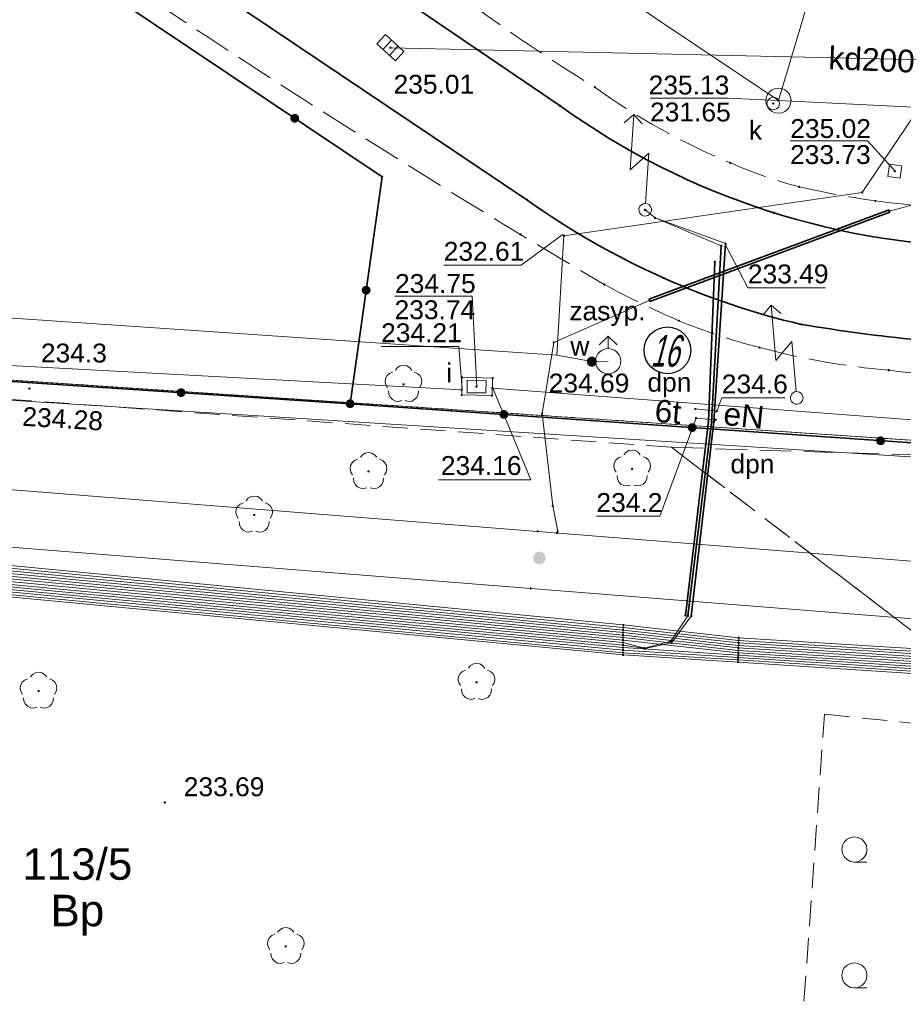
# Model space of a CAD drawing. Header units: metres. Extents: x 6603648 to 6604252, y 5739748 to 5740166.
# Tile 18 of 114: x 6603804 to 6603839, y 5739823 to 5739862. Entities that reach past the tile are written whole.
import ezdxf
from ezdxf.enums import TextEntityAlignment as Align

# ---------------------------------------------------------------- set-up
doc = ezdxf.new("R2010")
doc.units = ezdxf.units.M
for name, pattern in [('PRZER1-1', [1, 0.5, -0.5]), ('PRZER2-1', [1.5, 1, -0.5]), ('PRZER2_5-1', [1.75, 1.25, -0.5]), ('PRZER3-1', [2, 1.5, -0.5])]:
    doc.linetypes.add(name, pattern=pattern)
doc.layers.get('0').update_dxf_attribs({"linetype": 'CONTINUOUS'})
for name, color, linetype, lineweight, true_color in [('GESDZI', 7, 'CONTINUOUS', 18, 0x008000), ('GESDZI_O', 7, 'CONTINUOUS', 18, 0x008000), ('GESUZY', 7, 'CONTINUOUS', 18, 0x008000), ('GESUZY_O', 7, 'CONTINUOUS', 18, 0x008000), ('GSLKOG', 7, 'CONTINUOUS', 35, 0x0a0909), ('GSLKOU', 7, 'CONTINUOUS', 18, 0x0a0909), ('GSLTTR', 7, 'CONTINUOUS', 35, 0x0a0909), ('GSPPRB', 7, 'CONTINUOUS', 18, 0x0a0909), ('GSPRDL', 7, 'CONTINUOUS', 18, 0x008000), ('GSPWPN', 7, 'CONTINUOUS', 13, 0x0a0909), ('GSPWPN_O', 7, 'CONTINUOUS', 13, 0x0a0909), ('GSPWPS', 7, 'CONTINUOUS', 13, 0x0a0909), ('GSPWPS_O', 7, 'CONTINUOUS', 13, 0x0a0909), ('GSSINN', 7, 'CONTINUOUS', 18, 0x0a0909), ('GSSLZK', 7, 'CONTINUOUS', 18, 0x0a0909), ('GSSZSN', 7, 'CONTINUOUS', 18, 0x0a0909), ('GULENN', 1, 'CONTINUOUS', 18, 0xff0000), ('GULENN_O', 1, 'CONTINUOUS', 18, 0xff0000), ('GULEOR', 1, 'CONTINUOUS', 35, 0xff0000), ('GULESN', 1, 'CONTINUOUS', 18, 0xff0000), ('GULEWN', 1, 'CONTINUOUS', 18, 0xff0000), ('GULIPR', 7, 'CONTINUOUS', 18, 0x0a0909), ('GULKDP', 7, 'CONTINUOUS', 18, 0x803300), ('GULKDP_O', 7, 'CONTINUOUS', 18, 0x803300), ('GULTPR', 7, 'CONTINUOUS', 18, 0xff9100), ('GULTPR_O', 7, 'CONTINUOUS', 18, 0xff9100), ('GULWOP', 5, 'CONTINUOUS', 18, 0x0000ff), ('GUPENP_O', 1, 'CONTINUOUS', 18, 0xff0000), ('GUPISL', 7, 'CONTINUOUS', 18, 0x0a0909), ('GUPIWZ', 7, 'CONTINUOUS', 18, 0x0a0909), ('GUPIWZ_O', 7, 'CONTINUOUS', 18, 0x0a0909), ('GUPKKS', 7, 'CONTINUOUS', 18, 0x0a0909), ('GUPKSD', 7, 'CONTINUOUS', 18, 0x803300), ('GUPKWZ', 7, 'CONTINUOUS', 18, 0x0a0909), ('GUPKWZ_O', 7, 'CONTINUOUS', 18, 0x0a0909), ('GUPTNP_O', 7, 'CONTINUOUS', 18, 0xff9100), ('GUPTWZ', 7, 'CONTINUOUS', 18, 0x0a0909), ('GUPWDT', 7, 'CONTINUOUS', 18, 0x0a0909), ('GUSIKP', 7, 'CONTINUOUS', 18, 0x0a0909)]:
    doc.layers.add(name, color=color, linetype=linetype, lineweight=lineweight, true_color=true_color)
for name, color, linetype, true_color in [('GUPESH', 1, 'CONTINUOUS', 0xff0000), ('GUPESH_O', 1, 'CONTINUOUS', 0xff0000), ('GUPEUI', 7, 'CONTINUOUS', 0x0a0909), ('GUPISH', 7, 'CONTINUOUS', 0x0a0909), ('GUPISH_O', 7, 'CONTINUOUS', 0x0a0909), ('GUPKSH', 7, 'CONTINUOUS', 0x803300), ('GUPKSH_O', 7, 'CONTINUOUS', 0x803300), ('GUPTSH', 7, 'CONTINUOUS', 0xff9100), ('GUPTSH_O', 7, 'CONTINUOUS', 0xff9100), ('GUPWSH', 5, 'CONTINUOUS', 0x0000ff), ('GUPWSH_O', 5, 'CONTINUOUS', 0x0000ff), ('GUPWZA', 7, 'CONTINUOUS', 0x0a0909), ('GUPWZA_O', 7, 'CONTINUOUS', 0x0a0909)]:
    doc.layers.add(name, color=color, linetype=linetype, true_color=true_color)
doc.styles.add('Arial', font='arial.ttf')
doc.styles.add('GEOS_050', font='GEOS_050', dxfattribs={"oblique": 15, "height": 2.5})

# ---------------------------------------------------------------- blocks, each defined once
blk = doc.blocks.new('GSPPRB0')
at = {"color": 0, "lineweight": 18}
blk.add_lwpolyline([(-0.007955, 0.0225), (0.007955, 0.0225), (0.0225, 0.007955), (0.0225, -0.007955), (0.007955, -0.0225), (-0.007955, -0.0225), (-0.0225, -0.007955), (-0.0225, 0.007955)], close=True, dxfattribs=at)
blk = doc.blocks.new('GUPISL1_5')
at = {"color": 0}
for points in [[(3.396745, 1.05234), (3.75, 0.7), (3.396745, 0.34766)], [(0.25, 0), (2.25, 0), (1.55, 0.7), (3.75, 0.7)]]:
    blk.add_lwpolyline(points, dxfattribs=at)
blk.add_lwpolyline([(0.25, 0), (0.241481, -0.064705), (0.216506, -0.125), (0.176777, -0.176777), (0.125, -0.216506), (0.064705, -0.241481), (0, -0.25), (-0.064705, -0.241481), (-0.125, -0.216506), (-0.176777, -0.176777), (-0.216506, -0.125), (-0.241481, -0.064705), (-0.25, 0), (-0.241481, 0.064705), (-0.216506, 0.125), (-0.176777, 0.176777), (-0.125, 0.216506), (-0.064705, 0.241481), (0, 0.25), (0.064705, 0.241481), (0.125, 0.216506), (0.176777, 0.176777), (0.216506, 0.125), (0.241481, 0.064705)], close=True, dxfattribs=at)
blk = doc.blocks.new('GUPEUI1')
blk.add_hatch(color=0).paths.add_polyline_path([(0, 0.25), (-0.064705, 0.241481), (-0.125, 0.216506), (-0.176777, 0.176777), (-0.216506, 0.125), (-0.241481, 0.064705), (-0.25, 0), (-0.241481, -0.064705), (-0.216506, -0.125), (-0.176777, -0.176777), (-0.125, -0.216506), (-0.064705, -0.241481), (0, -0.25), (0.064705, -0.241481), (0.125, -0.216506), (0.176777, -0.176777), (0.216506, -0.125), (0.241481, -0.064705), (0.25, 0), (0.241481, 0.064705), (0.216506, 0.125), (0.176777, 0.176777), (0.125, 0.216506), (0.064705, 0.241481)])
blk = doc.blocks.new('GUPKKS1')
at = {"color": 0}
blk.add_lwpolyline([(0.5, -0.25), (-0.5, -0.25), (-0.5, 0.25), (0.5, 0.25)], close=True, dxfattribs=at)
for points in [[(-0.175, -0.25), (-0.175, 0.25)], [(0.175, -0.25), (0.175, 0.25)]]:
    blk.add_lwpolyline(points, dxfattribs=at)
blk = doc.blocks.new('GUPWDT1')
at = {"color": 0}
blk.add_lwpolyline([(0.5, 0), (0.492404, -0.086824), (0.469846, -0.17101), (0.433013, -0.25), (0.383022, -0.321394), (0.321394, -0.383022), (0.25, -0.433013), (0.17101, -0.469846), (0.086824, -0.492404), (0, -0.5), (-0.086824, -0.492404), (-0.17101, -0.469846), (-0.25, -0.433013), (-0.32743, -0.377875), (-0.393027, -0.309079), (-0.444418, -0.229113), (-0.479746, -0.140866), (-0.497736, -0.047528), (-0.497736, 0.047528), (-0.479746, 0.140866), (-0.444418, 0.229113), (-0.393027, 0.309079), (-0.32743, 0.377875), (-0.25, 0.433013), (-0.163534, 0.4725), (-0.071157, 0.494911), (0.023791, 0.499434), (0.117879, 0.485906), (0.207708, 0.454816), (0.290028, 0.407288), (0.361867, 0.34504), (0.420627, 0.27032), (0.464184, 0.185831), (0.490964, 0.094626)], close=True, dxfattribs=at)
for points in [[(0.5, 0), (1, 0)], [(0.646447, 0.353553), (1, 0), (0.646447, -0.353553)]]:
    blk.add_lwpolyline(points, dxfattribs=at)
blk = doc.blocks.new('GUPKSD1_1')
at = {"color": 0}
blk.add_lwpolyline([(0.5, 0), (0.482963, -0.12941), (0.433013, -0.25), (0.353553, -0.353553), (0.25, -0.433013), (0.12941, -0.482963), (0, -0.5), (-0.12941, -0.482963), (-0.25, -0.433013), (-0.353553, -0.353553), (-0.433013, -0.25), (-0.482963, -0.12941), (-0.5, 0), (-0.482963, 0.12941), (-0.433013, 0.25), (-0.353553, 0.353553), (-0.25, 0.433013), (-0.12941, 0.482963), (0, 0.5), (0.12941, 0.482963), (0.25, 0.433013), (0.353553, 0.353553), (0.433013, 0.25), (0.482963, 0.12941)], close=True, dxfattribs=at)
blk = doc.blocks.new('GSPRDL1')
blk.add_hatch(color=0).paths.add_polyline_path([(-0.045, 0), (-0.042798, -0.013906), (-0.036406, -0.02645), (-0.02645, -0.036406), (-0.013906, -0.042798), (0, -0.045), (0.013906, -0.042798), (0.02645, -0.036406), (0.036406, -0.02645), (0.042798, -0.013906), (0.045, 0), (0.042798, 0.013906), (0.036406, 0.02645), (0.02645, 0.036406), (0.013906, 0.042798), (0, 0.045), (-0.013906, 0.042798), (-0.02645, 0.036406), (-0.036406, 0.02645), (-0.042798, 0.013906)])
at = {"color": 0}
for points in [[(-0.646351, 0.068773), (-0.677512, 0.194901), (-0.663766, 0.324092), (-0.606763, 0.440839), (-0.513345, 0.531129), (-0.394725, 0.584125), (-0.265141, 0.593465)], [(-0.134326, 0.635969), (-0.024001, 0.70458), (0.103115, 0.731429), (0.231763, 0.713292), (0.346501, 0.652348), (0.433559, 0.55591), (0.482485, 0.435555)], [(0.563333, 0.324277), (0.662679, 0.240553), (0.727494, 0.127956), (0.75, 0), (0.727494, -0.127956), (0.662679, -0.240553), (0.563333, -0.324277)], [(-0.265141, -0.593465), (-0.394725, -0.584125), (-0.513345, -0.531129), (-0.606763, -0.440839), (-0.663766, -0.324092), (-0.677512, -0.194901), (-0.646351, -0.068773)], [(0.482485, -0.435555), (0.433559, -0.55591), (0.346501, -0.652348), (0.231763, -0.713292), (0.103115, -0.731429), (-0.024001, -0.70458), (-0.134326, -0.635969)]]:
    blk.add_lwpolyline(points, dxfattribs=at)
blk = doc.blocks.new('GSPWPN1')
blk.add_hatch(color=0).paths.add_polyline_path([(0, 0.045), (-0.011647, 0.043467), (-0.0225, 0.038971), (-0.03182, 0.03182), (-0.038971, 0.0225), (-0.043467, 0.011647), (-0.045, 0), (-0.043467, -0.011647), (-0.038971, -0.0225), (-0.03182, -0.03182), (-0.0225, -0.038971), (-0.011647, -0.043467), (0, -0.045), (0.011647, -0.043467), (0.0225, -0.038971), (0.03182, -0.03182), (0.038971, -0.0225), (0.043467, -0.011647), (0.045, 0), (0.043467, 0.011647), (0.038971, 0.0225), (0.03182, 0.03182), (0.0225, 0.038971), (0.011647, 0.043467)])
blk = doc.blocks.new('GSPWPS1')
blk.add_hatch(color=0).paths.add_polyline_path([(0, 0.045), (-0.011647, 0.043467), (-0.0225, 0.038971), (-0.03182, 0.03182), (-0.038971, 0.0225), (-0.043467, 0.011647), (-0.045, 0), (-0.043467, -0.011647), (-0.038971, -0.0225), (-0.03182, -0.03182), (-0.0225, -0.038971), (-0.011647, -0.043467), (0, -0.045), (0.011647, -0.043467), (0.0225, -0.038971), (0.03182, -0.03182), (0.038971, -0.0225), (0.043467, -0.011647), (0.045, 0), (0.043467, 0.011647), (0.038971, 0.0225), (0.03182, 0.03182), (0.0225, 0.038971), (0.011647, 0.043467)])
blk = doc.blocks.new('GUPESH1')
blk.add_hatch(color=0).paths.add_polyline_path([(0, 0.045), (-0.011647, 0.043467), (-0.0225, 0.038971), (-0.03182, 0.03182), (-0.038971, 0.0225), (-0.043467, 0.011647), (-0.045, 0), (-0.043467, -0.011647), (-0.038971, -0.0225), (-0.03182, -0.03182), (-0.0225, -0.038971), (-0.011647, -0.043467), (0, -0.045), (0.011647, -0.043467), (0.0225, -0.038971), (0.03182, -0.03182), (0.038971, -0.0225), (0.043467, -0.011647), (0.045, 0), (0.043467, 0.011647), (0.038971, 0.0225), (0.03182, 0.03182), (0.0225, 0.038971), (0.011647, 0.043467)])
blk = doc.blocks.new('GUPWSH1')
blk.add_hatch(color=0).paths.add_polyline_path([(0, 0.045), (-0.011647, 0.043467), (-0.0225, 0.038971), (-0.03182, 0.03182), (-0.038971, 0.0225), (-0.043467, 0.011647), (-0.045, 0), (-0.043467, -0.011647), (-0.038971, -0.0225), (-0.03182, -0.03182), (-0.0225, -0.038971), (-0.011647, -0.043467), (0, -0.045), (0.011647, -0.043467), (0.0225, -0.038971), (0.03182, -0.03182), (0.038971, -0.0225), (0.043467, -0.011647), (0.045, 0), (0.043467, 0.011647), (0.038971, 0.0225), (0.03182, 0.03182), (0.0225, 0.038971), (0.011647, 0.043467)])
blk = doc.blocks.new('GUPKSH1')
blk.add_hatch(color=0).paths.add_polyline_path([(0, 0.045), (-0.011647, 0.043467), (-0.0225, 0.038971), (-0.03182, 0.03182), (-0.038971, 0.0225), (-0.043467, 0.011647), (-0.045, 0), (-0.043467, -0.011647), (-0.038971, -0.0225), (-0.03182, -0.03182), (-0.0225, -0.038971), (-0.011647, -0.043467), (0, -0.045), (0.011647, -0.043467), (0.0225, -0.038971), (0.03182, -0.03182), (0.038971, -0.0225), (0.043467, -0.011647), (0.045, 0), (0.043467, 0.011647), (0.038971, 0.0225), (0.03182, 0.03182), (0.0225, 0.038971), (0.011647, 0.043467)])
blk = doc.blocks.new('GUPKWZ1_1')
at = {"color": 0}
blk.add_lwpolyline([(0.25, 0), (0.241481, -0.064705), (0.216506, -0.125), (0.176777, -0.176777), (0.125, -0.216506), (0.064705, -0.241481), (0, -0.25), (-0.064705, -0.241481), (-0.125, -0.216506), (-0.176777, -0.176777), (-0.216506, -0.125), (-0.241481, -0.064705), (-0.25, 0), (-0.241481, 0.064705), (-0.216506, 0.125), (-0.176777, 0.176777), (-0.125, 0.216506), (-0.064705, 0.241481), (0, 0.25), (0.064705, 0.241481), (0.125, 0.216506), (0.176777, 0.176777), (0.216506, 0.125), (0.241481, 0.064705)], close=True, dxfattribs=at)
blk = doc.blocks.new('GUPIWZ1_3')
at = {"color": 0}
blk.add_lwpolyline([(0.375, -0.25), (-0.375, -0.25), (-0.375, 0.25), (0.375, 0.25)], close=True, dxfattribs=at)
blk = doc.blocks.new('GUPISH1')
blk.add_hatch(color=0).paths.add_polyline_path([(0, 0.045), (-0.011647, 0.043467), (-0.0225, 0.038971), (-0.03182, 0.03182), (-0.038971, 0.0225), (-0.043467, 0.011647), (-0.045, 0), (-0.043467, -0.011647), (-0.038971, -0.0225), (-0.03182, -0.03182), (-0.0225, -0.038971), (-0.011647, -0.043467), (0, -0.045), (0.011647, -0.043467), (0.0225, -0.038971), (0.03182, -0.03182), (0.038971, -0.0225), (0.043467, -0.011647), (0.045, 0), (0.043467, 0.011647), (0.038971, 0.0225), (0.03182, 0.03182), (0.0225, 0.038971), (0.011647, 0.043467)])
blk = doc.blocks.new('GUPWZA1')
blk.add_hatch(color=0).paths.add_polyline_path([(0, 0.2), (-0.051764, 0.193185), (-0.1, 0.173205), (-0.141421, 0.141421), (-0.173205, 0.1), (-0.193185, 0.051764), (-0.2, 0), (-0.193185, -0.051764), (-0.173205, -0.1), (-0.141421, -0.141421), (-0.1, -0.173205), (-0.051764, -0.193185), (0, -0.2), (0.051764, -0.193185), (0.1, -0.173205), (0.141421, -0.141421), (0.173205, -0.1), (0.193185, -0.051764), (0.2, 0), (0.193185, 0.051764), (0.173205, 0.1), (0.141421, 0.141421), (0.1, 0.173205), (0.051764, 0.193185)])
blk = doc.blocks.new('GUPTSH1')
blk.add_hatch(color=0).paths.add_polyline_path([(0, 0.045), (-0.011647, 0.043467), (-0.0225, 0.038971), (-0.03182, 0.03182), (-0.038971, 0.0225), (-0.043467, 0.011647), (-0.045, 0), (-0.043467, -0.011647), (-0.038971, -0.0225), (-0.03182, -0.03182), (-0.0225, -0.038971), (-0.011647, -0.043467), (0, -0.045), (0.011647, -0.043467), (0.0225, -0.038971), (0.03182, -0.03182), (0.038971, -0.0225), (0.043467, -0.011647), (0.045, 0), (0.043467, 0.011647), (0.038971, 0.0225), (0.03182, 0.03182), (0.0225, 0.038971), (0.011647, 0.043467)])
blk = doc.blocks.new('GUPTWZ1_2')
at = {"color": 0}
blk.add_lwpolyline([(-0.25, 0.25), (-0.25, -0.25), (0.25, -0.25), (0.25, 0.25)], close=True, dxfattribs=at)
blk = doc.blocks.new('GSLKOG2')
blk.add_hatch(color=0).paths.add_polyline_path([(0, 0.175), (-0.045293, 0.169037), (-0.0875, 0.151554), (-0.123744, 0.123744), (-0.151554, 0.0875), (-0.169037, 0.045293), (-0.175, 0), (-0.169037, -0.045293), (-0.151554, -0.0875), (-0.123744, -0.123744), (-0.0875, -0.151554), (-0.045293, -0.169037), (0, -0.175), (0.045293, -0.169037), (0.0875, -0.151554), (0.123744, -0.123744), (0.151554, -0.0875), (0.169037, -0.045293), (0.175, 0), (0.169037, 0.045293), (0.151554, 0.0875), (0.123744, 0.123744), (0.0875, 0.151554), (0.045293, 0.169037)])
blk = doc.blocks.new('GSLKOG1')
blk.add_hatch(color=0).paths.add_polyline_path([(0, 0.175), (-0.045293, 0.169037), (-0.0875, 0.151554), (-0.123744, 0.123744), (-0.151554, 0.0875), (-0.169037, 0.045293), (-0.175, 0), (-0.169037, -0.045293), (-0.151554, -0.0875), (-0.123744, -0.123744), (-0.0875, -0.151554), (-0.045293, -0.169037), (0, -0.175), (0.045293, -0.169037), (0.0875, -0.151554), (0.123744, -0.123744), (0.151554, -0.0875), (0.169037, -0.045293), (0.175, 0), (0.169037, 0.045293), (0.151554, 0.0875), (0.123744, 0.123744), (0.0875, 0.151554), (0.045293, 0.169037)])
blk = doc.blocks.new('GSSLZK1')
at = {"color": 0}
blk.add_lwpolyline([(0.5, 0), (0.475528, -0.154508), (0.404508, -0.293893), (0.293893, -0.404508), (0.154508, -0.475528), (0, -0.5), (-0.154508, -0.475528), (-0.293893, -0.404508), (-0.404508, -0.293893), (-0.475528, -0.154508), (-0.5, 0), (-0.475528, 0.154508), (-0.404508, 0.293893), (-0.293893, 0.404508), (-0.154508, 0.475528), (0, 0.5), (0.154508, 0.475528), (0.293893, 0.404508), (0.404508, 0.293893), (0.475528, 0.154508)], close=True, dxfattribs=at)
blk.add_lwpolyline([(-0.5, 0), (-0.5, -0.5)], dxfattribs=at)

msp = doc.modelspace()

# ---------------------------------------------------------------- linework, layer by layer
msp.add_circle((6603830.054, 5739849.268), 0.928)
at = {"layer": 'GESDZI', "color": 96, "linetype": 'Continuous', "lineweight": 18, "true_color": 0x008000}
msp.add_line((6603844.12, 5739845.41), (6603776.95, 5739849.89), dxfattribs=at)
msp.add_lwpolyline([(6603841.59, 5739817.37), (6603774.38, 5739822.29), (6603776.95, 5739849.89), (6603844.12, 5739845.41), (6603843.6, 5739839.85)], close=True, dxfattribs=at)
at = {"layer": 'GESUZY', "color": 96, "linetype": 'PRZER1-1', "lineweight": 18, "true_color": 0x008000}
for points in [[(6604062.77, 5739830.84), (6604014.55, 5739834.06), (6603991.05, 5739835.63), (6603918.87, 5739840.43), (6603844.12, 5739845.41), (6603776.95, 5739849.89), (6603725.69, 5739853.31), (6603724.48, 5739853.38), (6603720.73, 5739871.73), (6603719.27, 5739878.71), (6603703.13, 5739958.06), (6603701.42, 5739966.51), (6603692.92, 5740008.31)], [(6603691.714, 5739863.768), (6603701.39, 5739966.18), (6603701.42, 5739966.51), (6603703.13, 5739958.06), (6603719.27, 5739878.71), (6603720.73, 5739871.73), (6603724.48, 5739853.38), (6603725.69, 5739853.31), (6603776.95, 5739849.89), (6603844.12, 5739845.41), (6603918.87, 5739840.43), (6603991.05, 5739835.63), (6604014.55, 5739834.06), (6604062.77, 5739830.84)]]:
    msp.add_lwpolyline(points, dxfattribs=at)
at = {"layer": 'GSLKOG', "color": 18, "linetype": 'Continuous', "lineweight": 35, "true_color": 0x0a0909}
for p, q in [((6603796.53, 5739848.52), (6603817.45, 5739847.15)), ((6603817.45, 5739847.15), (6603852.109, 5739844.726))]:
    msp.add_line(p, q, dxfattribs=at)
msp.add_lwpolyline([(6603771.837, 5739885.495), (6603774.387, 5739885.838), (6603818.72, 5739856.164), (6603817.45, 5739847.15)], dxfattribs=at)
at = {"layer": 'GSLKOU', "color": 18, "linetype": 'PRZER3-1', "lineweight": 18, "true_color": 0x0a0909}
for points in [[(6603827.54, 5739851.886, -0.024262), (6603796.564, 5739872.269)], [(6603822.184, 5739863.071, 0.020375), (6603827.172, 5739859.72)], [(6603827.172, 5739859.72, 0.058717), (6603832.554, 5739856.717)], [(6603832.554, 5739856.717, 0.037347), (6603835.283, 5739855.762)], [(6603835.283, 5739855.762, 0.019639), (6603838.315, 5739855.202)], [(6603838.315, 5739855.202, 0.011349), (6603841.613, 5739854.868)], [(6603830.509, 5739850.445, -0.019988), (6603827.54, 5739851.886)], [(6603833.721, 5739849.379, -0.033257), (6603830.509, 5739850.445)], [(6603838.84, 5739848.481, -0.0445), (6603833.721, 5739849.379)], [(6603845.151, 5739848.018, -0.027528), (6603838.84, 5739848.481)]]:
    msp.add_lwpolyline(points, format="xyb", dxfattribs=at)
at = {"layer": 'GSLTTR', "color": 18, "linetype": 'Continuous', "lineweight": 35, "true_color": 0x0a0909}
for points in [[(6603742.91, 5739909.87), (6603747.27, 5739906.96), (6603750.35, 5739904.88), (6603754.05, 5739902.42), (6603756.43, 5739900.81), (6603761.44, 5739897.46), (6603765.84, 5739894.5), (6603771.17, 5739890.94), (6603776.36, 5739887.46), (6603779.22, 5739885.53), (6603783.43, 5739882.73), (6603787.62, 5739879.93), (6603791.88, 5739877.08), (6603796.09, 5739874.27), (6603800.25, 5739871.48), (6603804.42, 5739868.7), (6603808.62, 5739865.88), (6603813.35, 5739862.72), (6603824.47, 5739855.25, 0.050662), (6603829.91, 5739852.14, 0.049316), (6603835.37, 5739850.3, 0.031553), (6603844.67, 5739849.35), (6603855.71, 5739848.67), (6603871.3, 5739847.64)], [(6603863.08, 5739852.07), (6603854.8, 5739852.64), (6603851.67, 5739852.83), (6603847.65, 5739853.11), (6603843.24, 5739853.36, -0.157152), (6603825.79, 5739858.98), (6603818, 5739864.29)]]:
    msp.add_lwpolyline(points, format="xyb", dxfattribs=at)
at = {"layer": 'GSSINN', "color": 18, "linetype": 'PRZER2-1', "lineweight": 18, "true_color": 0x0a0909}
msp.add_lwpolyline([(6603972.098, 5739806.801), (6603972.05, 5739831.15), (6603982.629, 5739831.21), (6603960.637, 5739833.057), (6603941.132, 5739834.117), (6603860.76, 5739838.748), (6603853.392, 5739836.62), (6603841.871, 5739836.52), (6603830.22, 5739845.418), (6603724.24, 5739853.107), (6603745.53, 5739840.28), (6603754.26, 5739834.86), (6603760.645, 5739829.992), (6603771.135, 5739820.193)], dxfattribs=at)
at = {"layer": 'GSSLZK', "color": 18, "linetype": 'PRZER2-1', "lineweight": 18, "true_color": 0x0a0909}
for p, q in [((6603834.944, 5739815.941), (6603836.292, 5739834.815)), ((6603836.292, 5739834.815), (6603850.061, 5739833.425))]:
    msp.add_line(p, q, dxfattribs=at)
at = {"layer": 'GSSZSN', "color": 18, "linetype": 'PRZER2_5-1', "lineweight": 18, "true_color": 0x0a0909}
msp.add_lwpolyline([(6603852.109, 5739844.726), (6603856.809, 5739841.78), (6603942.107, 5739837.387), (6603960.109, 5739836.958), (6603996.06, 5739834.257), (6603996.489, 5739835.296), (6604001.998, 5739834.917), (6604002.476, 5739832.016), (6603995.252, 5739830.15), (6603960.637, 5739833.057), (6603941.132, 5739834.117), (6603860.76, 5739838.748), (6603853.392, 5739836.62), (6603841.871, 5739836.52), (6603830.22, 5739845.418)], close=True, dxfattribs=at)
at = {"layer": 'GULENN', "color": 1, "linetype": 'Continuous', "lineweight": 18, "true_color": 0xff0000}
for points in [[(6603730.49, 5739869.418), (6603728.881, 5739869.101), (6603730.941, 5739849.152), (6603731.604, 5739847.712), (6603733.107, 5739847.072), (6603824.622, 5739839.812)], [(6603824.896, 5739842.077), (6603733.658, 5739849.315), (6603733.307, 5739849.465), (6603733.171, 5739849.761), (6603731.118, 5739869.541), (6603730.49, 5739869.418)], [(6603838.873, 5739854.803), (6603843.46, 5739856.035)], [(6603825.67, 5739842.016), (6603825.696, 5739842.077), (6603825.496, 5739843.093), (6603825.072, 5739846.755), (6603825.535, 5739849.585), (6603829.333, 5739851.252)], [(6603831.16, 5739846.94), (6603832.01, 5739846.85)], [(6603824.896, 5739842.077), (6603942.563, 5739832.742), (6603965.742, 5739830.903), (6603973.499, 5739830.243)], [(6603973.154, 5739827.64), (6603965.561, 5739828.63), (6603942.22, 5739830.482), (6603824.622, 5739839.812)]]:
    msp.add_lwpolyline(points, dxfattribs=at)
at = {"layer": 'GULEOR', "color": 1, "linetype": 'Continuous', "lineweight": 35, "true_color": 0xff0000}
for points in [[(6603829.315, 5739851.298), (6603838.856, 5739854.85)], [(6603838.891, 5739854.756), (6603829.35, 5739851.205)], [(6603830.87, 5739838.72), (6603831.81, 5739846.41), (6603832.19, 5739853.42)], [(6603831, 5739838.71), (6603831.9, 5739846.44), (6603832.36, 5739853.51)], [(6603831.94, 5739852.79), (6603831.68, 5739846.46), (6603830.77, 5739838.74)]]:
    msp.add_lwpolyline(points, dxfattribs=at)
at = {"layer": 'GULESN', "color": 1, "linetype": 'Continuous', "lineweight": 18, "true_color": 0xff0000}
for points in [[(6603705.93, 5739964.86), (6603708.89, 5739950.19), (6603713.86, 5739926.45), (6603721.2, 5739892.42), (6603721.77, 5739889.63), (6603722.92, 5739885.8), (6603729.21, 5739871.86), (6603729.67, 5739867.72), (6603729.74, 5739861.93), (6603729.58, 5739852.75), (6603729.85, 5739849.01), (6603730.42, 5739848.25), (6603731.51, 5739847.58), (6603735.65, 5739846.55), (6603741.46, 5739845.6), (6603759.94, 5739843.08), (6603778.41, 5739842.44), (6603792.65, 5739841.57), (6603796.97, 5739841.31), (6603799.03, 5739841.2), (6603828.3, 5739838.36), (6603832.88, 5739837.85), (6603859.08, 5739836.24), (6603882.48, 5739834.59)], [(6603741.36, 5739844.83), (6603759.88, 5739842.44), (6603778.33, 5739841.57), (6603792.59, 5739840.62), (6603796.91, 5739840.51), (6603798.9, 5739840.35), (6603828.29, 5739837.56), (6603829.17, 5739837.42), (6603830.22, 5739837.65), (6603831, 5739838.71), (6603831.9, 5739846.44), (6603832.36, 5739853.51), (6603829.56, 5739854.53), (6603829.17, 5739854.85)], [(6603741.38, 5739844.93), (6603759.89, 5739842.52), (6603778.34, 5739841.68), (6603792.6, 5739840.74), (6603796.92, 5739840.61), (6603798.92, 5739840.45), (6603828.29, 5739837.66), (6603829.14, 5739837.44), (6603830.19, 5739837.72), (6603830.87, 5739838.72), (6603831.81, 5739846.41), (6603832.19, 5739853.42), (6603829.56, 5739854.53), (6603829.17, 5739854.85)], [(6603741.44, 5739845.42), (6603759.93, 5739842.92), (6603778.39, 5739842.23), (6603792.64, 5739841.34), (6603796.96, 5739841.11), (6603799, 5739840.99), (6603828.29, 5739838.16), (6603832.88, 5739837.65), (6603859.13, 5739836.02), (6603882.43, 5739834.38)], [(6603741.45, 5739845.51), (6603759.93, 5739843), (6603778.4, 5739842.34), (6603792.65, 5739841.46), (6603796.97, 5739841.21), (6603799.01, 5739841.1), (6603828.3, 5739838.26), (6603832.88, 5739837.75), (6603859.1, 5739836.13), (6603882.45, 5739834.47)], [(6603741.39, 5739845.02), (6603759.9, 5739842.6), (6603778.35, 5739841.79), (6603792.61, 5739840.86), (6603796.92, 5739840.71), (6603798.93, 5739840.56), (6603828.29, 5739837.76), (6603832.87, 5739837.25), (6603859.22, 5739835.59), (6603882.36, 5739834.03)], [(6603741.4, 5739845.12), (6603759.9, 5739842.68), (6603778.36, 5739841.9), (6603792.61, 5739840.98), (6603796.93, 5739840.81), (6603798.95, 5739840.67), (6603828.29, 5739837.86), (6603832.87, 5739837.35), (6603859.19, 5739835.7), (6603882.38, 5739834.12)], [(6603741.41, 5739845.22), (6603759.91, 5739842.76), (6603778.37, 5739842.01), (6603792.62, 5739841.1), (6603796.94, 5739840.91), (6603798.96, 5739840.77), (6603828.29, 5739837.96), (6603832.87, 5739837.45), (6603859.17, 5739835.8), (6603882.4, 5739834.21)], [(6603741.43, 5739845.32), (6603759.92, 5739842.84), (6603778.38, 5739842.12), (6603792.63, 5739841.22), (6603796.95, 5739841.01), (6603798.98, 5739840.88), (6603828.29, 5739838.06), (6603832.88, 5739837.55), (6603859.15, 5739835.91), (6603882.42, 5739834.3)], [(6603741.34, 5739844.63), (6603759.87, 5739842.28), (6603778.31, 5739841.35), (6603792.58, 5739840.39), (6603796.89, 5739840.31), (6603798.87, 5739840.15), (6603828.29, 5739837.36), (6603832.86, 5739837.07), (6603859.26, 5739835.37), (6603882.33, 5739833.86)], [(6603741.35, 5739844.73), (6603759.87, 5739842.36), (6603778.32, 5739841.46), (6603792.58, 5739840.5), (6603796.9, 5739840.41), (6603798.89, 5739840.25), (6603828.29, 5739837.46), (6603832.87, 5739837.16), (6603859.24, 5739835.48), (6603882.34, 5739833.94)], [(6603741.31, 5739844.43), (6603759.85, 5739842.12), (6603778.29, 5739841.13), (6603792.56, 5739840.16), (6603796.87, 5739840.11), (6603798.84, 5739839.95), (6603828.29, 5739837.17), (6603832.86, 5739836.89), (6603859.31, 5739835.16), (6603882.29, 5739833.68)], [(6603741.33, 5739844.53), (6603759.86, 5739842.2), (6603778.3, 5739841.24), (6603792.57, 5739840.27), (6603796.88, 5739840.21), (6603798.86, 5739840.05), (6603828.29, 5739837.26), (6603832.86, 5739836.98), (6603859.28, 5739835.26), (6603882.31, 5739833.77)]]:
    msp.add_lwpolyline(points, dxfattribs=at)
at = {"layer": 'GULEWN', "color": 1, "linetype": 'Continuous', "lineweight": 18, "true_color": 0xff0000}
msp.add_lwpolyline([(6604053.491, 5739830.206), (6604029.54, 5739831.784), (6604023.545, 5739832.079), (6604003.586, 5739833.394), (6603931.654, 5739838.435), (6603858.642, 5739843.848), (6603791.067, 5739848.102), (6603726.181, 5739852.128), (6603723.418, 5739852.125), (6603723.211, 5739852.899), (6603721.578, 5739860.987), (6603719.529, 5739871.388), (6603718.105, 5739878.446), (6603715.641, 5739890.395), (6603709.655, 5739919.794), (6603704.796, 5739949.42), (6603697.83, 5739978.621), (6603695.5, 5739990.24), (6603694.86, 5739993.48), (6603695.43, 5739994.26), (6603696.66, 5739994.54), (6603696.88, 5739994.59)], dxfattribs=at)
at = {"layer": 'GULIPR', "color": 18, "linetype": 'Continuous', "lineweight": 18, "true_color": 0x0a0909}
for points in [[(6603765.51, 5739851.59), (6603765.71, 5739851.2), (6603766.18, 5739851.1), (6603792.62, 5739849.27), (6603821.88, 5739847.7)], [(6603823.1, 5739847.77), (6603855.75, 5739845.31), (6603857.79, 5739844.83), (6603860.09, 5739844.83), (6603990.69, 5739836.76), (6603991.9, 5739836.17), (6603991.79, 5739834.26), (6603989.247, 5739805.659)]]:
    msp.add_lwpolyline(points, dxfattribs=at)
at = {"layer": 'GULKDP', "color": 36, "linetype": 'Continuous', "lineweight": 18, "true_color": 0x803300}
for points in [[(6603990.419, 5739850.718), (6603970.741, 5739851.771), (6603969.771, 5739851.904), (6603946.905, 5739853.447), (6603945.872, 5739853.066), (6603933.785, 5739854.314), (6603912.107, 5739855.46), (6603897.847, 5739856.128), (6603898.732, 5739857.042), (6603897.847, 5739856.128), (6603875, 5739857.198), (6603834.465, 5739859.186), (6603804.951, 5739878.959), (6603779.971, 5739895.121), (6603766.206, 5739905.698), (6603764.477, 5739907.103)], [(6603834.465, 5739859.186), (6603838.898, 5739874.028)], [(6603846.499, 5739860.607), (6603842.585, 5739860.759), (6603819.049, 5739861.288)]]:
    msp.add_lwpolyline(points, dxfattribs=at)
at = {"layer": 'GULTPR', "color": 30, "linetype": 'Continuous', "lineweight": 18, "true_color": 0xff9100}
msp.add_lwpolyline([(6603831.19, 5739846.58), (6603831.97, 5739846.51)], dxfattribs=at)
at = {"layer": 'GULWOP', "color": 5, "linetype": 'Continuous', "lineweight": 18, "true_color": 0x0000ff}
for points in [[(6603825.656, 5739849.078), (6603825.941, 5739853.814), (6603837.788, 5739855.542), (6603869.267, 5739902.302), (6603868.152, 5739903.059), (6603866.813, 5739903.963), (6603828.065, 5739929.382), (6603823.148, 5739932.634), (6603789.626, 5739954.786), (6603786.394, 5739957.382), (6603756.52, 5739976.667)], [(6603825.656, 5739849.078), (6603769.366, 5739852.901), (6603737.285, 5739855.059), (6603734.65, 5739855.19), (6603732.727, 5739868.33), (6603732.589, 5739869.247), (6603724.96, 5739921.24), (6603723.88, 5739928.79), (6603745.201, 5739960.057)], [(6603825.656, 5739849.078), (6603827.05, 5739848.82), (6603827.701, 5739848.838)]]:
    msp.add_lwpolyline(points, dxfattribs=at)
at = {"layer": 'GUPESH_O', "color": 1, "linetype": 'Continuous', "lineweight": 13, "true_color": 0xff0000, "flags": 128}
for points in [[(6603832.352, 5739853.487), (6603833.249, 5739851.758), (6603836.329, 5739851.758)], [(6603832.01, 5739846.85), (6603832.213, 5739847.386), (6603834.733, 5739847.386)]]:
    msp.add_lwpolyline(points, dxfattribs=at)
at = {"layer": 'GUPISH_O', "color": 18, "linetype": 'Continuous', "lineweight": 13, "true_color": 0x0a0909, "flags": 128}
for points in [[(6603822.481, 5739847.81), (6603822.294, 5739851.427), (6603819.214, 5739851.427)], [(6603821.903, 5739847.717), (6603821.761, 5739849.42), (6603818.681, 5739849.42)], [(6603823.122, 5739847.762), (6603824.625, 5739844.124), (6603820.954, 5739844.124)]]:
    msp.add_lwpolyline(points, dxfattribs=at)
at = {"layer": 'GUPKSH_O', "color": 36, "linetype": 'Continuous', "lineweight": 13, "true_color": 0x803300, "flags": 128}
for points in [[(6603829.364, 5739859.283), (6603829.364, 5739859.283), (6603832.444, 5739859.283)], [(6603832.444, 5739859.283), (6603834.465, 5739859.186)]]:
    msp.add_lwpolyline(points, dxfattribs=at)
at = {"layer": 'GUPTSH_O', "color": 30, "linetype": 'Continuous', "lineweight": 13, "true_color": 0xff9100, "flags": 128}
for points in [[(6603834.924, 5739857.593), (6603834.924, 5739857.593), (6603838.004, 5739857.593)], [(6603838.004, 5739857.593), (6603839.097, 5739856.386)], [(6603831.19, 5739846.58), (6603829.754, 5739842.677), (6603827.234, 5739842.677)]]:
    msp.add_lwpolyline(points, dxfattribs=at)
at = {"layer": 'GUPWSH_O', "color": 5, "linetype": 'Continuous', "lineweight": 13, "true_color": 0x0000ff, "flags": 128}
msp.add_lwpolyline([(6603825.918, 5739853.885), (6603824.247, 5739852.653), (6603821.167, 5739852.653)], dxfattribs=at)
at = {"layer": 'GUSIKP', "color": 18, "linetype": 'Continuous', "lineweight": 18, "true_color": 0x0a0909}
msp.add_lwpolyline([(6603821.89, 5739848.2), (6603823.11, 5739848.17), (6603823.09, 5739847.47), (6603821.88, 5739847.5)], close=True, dxfattribs=at)

# ---------------------------------------------------------------- block references
at = {"layer": 'GSLKOG', "color": 18, "linetype": 'Continuous', "lineweight": 35, "true_color": 0x0a0909}
for name, p, rotation in [('GSLKOG2', (6603815.251, 5739858.486), 326.2038883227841), ('GSLKOG2', (6603815.251, 5739858.486), 326.2038883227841), ('GSLKOG2', (6603818.085, 5739851.657), 261.9802734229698), ('GSLKOG2', (6603818.085, 5739851.657), 261.9802734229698), ('GSLKOG2', (6603810.732, 5739847.59), 356.2531886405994), ('GSLKOG2', (6603810.732, 5739847.59), 356.2531886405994), ('GSLKOG1', (6603817.45, 5739847.15), 261.9802734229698), ('GSLKOG2', (6603823.557, 5739846.723), 355.9997042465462), ('GSLKOG2', (6603823.557, 5739846.723), 355.9997042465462), ('GSLKOG2', (6603831.038, 5739846.2), 355.9997042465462), ('GSLKOG2', (6603831.038, 5739846.2), 355.9997042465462), ('GSLKOG2', (6603838.52, 5739845.677), 355.9997042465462), ('GSLKOG2', (6603838.52, 5739845.677), 355.9997042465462)]:
    msp.add_blockref(name, p, dxfattribs=dict(at, rotation=rotation))
at = {"layer": 'GSPPRB', "color": 18, "linetype": 'Continuous', "lineweight": 18, "true_color": 0x0a0909, "rotation": 90}
for p in [(6603827.172, 5739859.72), (6603825.79, 5739858.98), (6603832.554, 5739856.717), (6603818.72, 5739856.164), (6603835.283, 5739855.762), (6603824.47, 5739855.25), (6603837.788, 5739855.542), (6603838.315, 5739855.202), (6603829.17, 5739854.85), (6603838.873, 5739854.803), (6603829.56, 5739854.53), (6603834.29, 5739854.73), (6603824.219, 5739853.87), (6603832.19, 5739853.42), (6603832.36, 5739853.51), (6603831.94, 5739852.79), (6603829.91, 5739852.14), (6603827.54, 5739851.886), (6603829.333, 5739851.252), (6603830.509, 5739850.445), (6603835.37, 5739850.3), (6603825.535, 5739849.585), (6603833.721, 5739849.379), (6603821.89, 5739848.2), (6603823.11, 5739848.17), (6603838.84, 5739848.481), (6603823.1, 5739847.77), (6603821.88, 5739847.7), (6603821.88, 5739847.5), (6603823.09, 5739847.47), (6603817.45, 5739847.15), (6603825.072, 5739846.755), (6603831.68, 5739846.46), (6603831.81, 5739846.41), (6603831.9, 5739846.44), (6603825.496, 5739843.093), (6603824.896, 5739842.077), (6603825.67, 5739842.016), (6603825.696, 5739842.077), (6603824.622, 5739839.812), (6603830.77, 5739838.74), (6603828.3, 5739838.36), (6603830.87, 5739838.72), (6603831, 5739838.71), (6603828.29, 5739838.16), (6603828.29, 5739838.06), (6603828.29, 5739837.96), (6603828.3, 5739838.26), (6603828.29, 5739837.86), (6603828.29, 5739837.76), (6603828.29, 5739837.66), (6603830.19, 5739837.72), (6603830.22, 5739837.65), (6603832.88, 5739837.85), (6603832.88, 5739837.75), (6603832.88, 5739837.65), (6603828.29, 5739837.56), (6603828.29, 5739837.46), (6603828.29, 5739837.36), (6603828.29, 5739837.26), (6603829.14, 5739837.44), (6603829.17, 5739837.42), (6603832.87, 5739837.45), (6603832.87, 5739837.35), (6603832.87, 5739837.25), (6603832.88, 5739837.55), (6603828.29, 5739837.17), (6603832.86, 5739837.07), (6603832.86, 5739836.98), (6603832.86, 5739836.89), (6603832.87, 5739837.16)]:
    msp.add_blockref('GSPPRB0', p, dxfattribs=at)
at = {"layer": 'GSPRDL', "color": 96, "linetype": 'Continuous', "lineweight": 18, "true_color": 0x008000, "rotation": 90}
for p in [(6603819.57, 5739847.92), (6603818.18, 5739844.46), (6603828.65, 5739844.56), (6603813.64, 5739842.73), (6603822.472, 5739836.085), (6603805.073, 5739835.737), (6603814.893, 5739825.595)]:
    msp.add_blockref('GSPRDL1', p, dxfattribs=at)
at = {"layer": 'GSPWPN', "color": 18, "linetype": 'Continuous', "lineweight": 13, "true_color": 0x0a0909, "rotation": 90}
msp.add_blockref('GSPWPN1', (6603804.71, 5739847.75), dxfattribs=at)
at = {"layer": 'GSPWPS', "color": 18, "linetype": 'Continuous', "lineweight": 13, "true_color": 0x0a0909, "rotation": 90}
msp.add_blockref('GSPWPS1', (6603810.09, 5739831.31), dxfattribs=at)
at = {"layer": 'GSSLZK', "color": 18, "linetype": 'Continuous', "lineweight": 18, "true_color": 0x0a0909, "rotation": 90}
for p in [(6603837.481, 5739829.444), (6603837.481, 5739824.444)]:
    msp.add_blockref('GSSLZK1', p, dxfattribs=at)
at = {"layer": 'GUPESH', "color": 1, "linetype": 'Continuous', "lineweight": 5, "true_color": 0xff0000, "rotation": 90}
for p in [(6603829.17, 5739854.85), (6603838.873, 5739854.803), (6603829.56, 5739854.53), (6603832.19, 5739853.42), (6603832.36, 5739853.51), (6603831.94, 5739852.79), (6603829.333, 5739851.252), (6603825.535, 5739849.585), (6603831.16, 5739846.94), (6603832.01, 5739846.85), (6603831.68, 5739846.46), (6603831.81, 5739846.41), (6603831.9, 5739846.44), (6603825.496, 5739843.093), (6603825.67, 5739842.016), (6603825.696, 5739842.077), (6603830.77, 5739838.74), (6603830.87, 5739838.72), (6603828.3, 5739838.36), (6603831, 5739838.71), (6603828.29, 5739838.16), (6603828.29, 5739838.06), (6603828.29, 5739837.96), (6603828.3, 5739838.26), (6603828.29, 5739837.86), (6603828.29, 5739837.76), (6603828.29, 5739837.66), (6603828.29, 5739837.56), (6603832.88, 5739837.85), (6603832.88, 5739837.75), (6603832.88, 5739837.65), (6603832.88, 5739837.55), (6603828.29, 5739837.46), (6603828.29, 5739837.36), (6603828.29, 5739837.26), (6603828.29, 5739837.17), (6603832.87, 5739837.45), (6603832.87, 5739837.35), (6603832.87, 5739837.25), (6603832.87, 5739837.16), (6603832.86, 5739837.07), (6603832.86, 5739836.98), (6603832.86, 5739836.89)]:
    msp.add_blockref('GUPESH1', p, dxfattribs=at)
at = {"layer": 'GUPEUI', "color": 18, "linetype": 'Continuous', "lineweight": 5, "true_color": 0x0a0909, "rotation": 90}
msp.add_blockref('GUPEUI1', (6603824.967, 5739841.022), dxfattribs=at)
at = {"layer": 'GUPISH', "color": 18, "linetype": 'Continuous', "lineweight": 5, "true_color": 0x0a0909, "rotation": 90}
for p in [(6603822.47, 5739847.83), (6603822.47, 5739847.83), (6603823.1, 5739847.77), (6603821.88, 5739847.7)]:
    msp.add_blockref('GUPISH1', p, dxfattribs=at)
at = {"layer": 'GUPISL', "color": 18, "linetype": 'Continuous', "lineweight": 18, "true_color": 0x0a0909}
for p, rotation in [((6603829.17, 5739854.85), 86.2762850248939), ((6603835.19, 5739847.38), 94.84076361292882)]:
    msp.add_blockref('GUPISL1_5', p, dxfattribs=dict(at, rotation=rotation))
at = {"layer": 'GUPIWZ', "color": 18, "linetype": 'Continuous', "lineweight": 18, "true_color": 0x0a0909, "rotation": 179.3518416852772}
msp.add_blockref('GUPIWZ1_3', (6603822.47, 5739847.83), dxfattribs=at)
at = {"layer": 'GUPKKS', "color": 18, "linetype": 'Continuous', "lineweight": 18, "true_color": 0x0a0909, "rotation": 137.2074708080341}
msp.add_blockref('GUPKKS1', (6603819.049, 5739861.288), dxfattribs=at)
at = {"layer": 'GUPKSD', "color": 36, "linetype": 'Continuous', "lineweight": 18, "true_color": 0x803300, "rotation": 90}
msp.add_blockref('GUPKSD1_1', (6603834.465, 5739859.186), dxfattribs=at)
at = {"layer": 'GUPKSH', "color": 36, "linetype": 'Continuous', "lineweight": 5, "true_color": 0x803300, "rotation": 90}
for p in [(6603819.049, 5739861.288), (6603834.257, 5739859.072), (6603834.465, 5739859.186)]:
    msp.add_blockref('GUPKSH1', p, dxfattribs=at)
at = {"layer": 'GUPKWZ', "color": 18, "linetype": 'Continuous', "lineweight": 18, "true_color": 0x0a0909, "rotation": 90}
msp.add_blockref('GUPKWZ1_1', (6603834.257, 5739859.072), dxfattribs=at)
at = {"layer": 'GUPTSH', "color": 30, "linetype": 'Continuous', "lineweight": 5, "true_color": 0xff9100, "rotation": 90}
for p in [(6603839.087, 5739856.383), (6603839.087, 5739856.383), (6603831.19, 5739846.58), (6603831.97, 5739846.51)]:
    msp.add_blockref('GUPTSH1', p, dxfattribs=at)
at = {"layer": 'GUPTWZ', "color": 18, "linetype": 'Continuous', "lineweight": 18, "true_color": 0x0a0909, "rotation": 352.6973573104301}
msp.add_blockref('GUPTWZ1_2', (6603839.087, 5739856.383), dxfattribs=at)
at = {"layer": 'GUPWDT', "color": 18, "linetype": 'Continuous', "lineweight": 18, "true_color": 0x0a0909, "rotation": 90}
msp.add_blockref('GUPWDT1', (6603827.701, 5739848.838), dxfattribs=at)
at = {"layer": 'GUPWSH', "color": 5, "linetype": 'Continuous', "lineweight": 5, "true_color": 0x0000ff, "rotation": 90}
for p in [(6603837.788, 5739855.542), (6603825.941, 5739853.814), (6603827.05, 5739848.82)]:
    msp.add_blockref('GUPWSH1', p, dxfattribs=at)
at = {"layer": 'GUPWZA', "color": 18, "linetype": 'Continuous', "lineweight": 5, "true_color": 0x0a0909, "rotation": 359.9999974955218}
msp.add_blockref('GUPWZA1', (6603827.05, 5739848.82), dxfattribs=at)

# ---------------------------------------------------------------- texts
at = {"style": 'GEOS_050', "oblique": 15, "width": 0.6}
msp.add_text('16', height=1.25, rotation=360, dxfattribs=at).set_placement((6603829.382, 5739848.624))
at = {"layer": 'GESDZI_O', "color": 96, "linetype": 'Continuous', "lineweight": 0, "true_color": 0x008000, "style": 'Arial'}
msp.add_text('113/5', height=1.25, rotation=360, dxfattribs=at).set_placement((6603806.613, 5739828.241), align=Align.CENTER)
at = {"layer": 'GESUZY_O', "color": 96, "linetype": 'Continuous', "lineweight": 0, "true_color": 0x008000, "style": 'Arial'}
msp.add_text('Bp', height=1.25, rotation=360, dxfattribs=at).set_placement((6603806.613, 5739826.395), align=Align.CENTER)
at = {"layer": 'GSPWPN_O', "color": 18, "linetype": 'Continuous', "lineweight": 0, "true_color": 0x0a0909, "style": 'Arial'}
msp.add_text('234.3', height=0.75, rotation=360, dxfattribs=at).set_placement((6603805.165, 5739848.788))
at = {"layer": 'GSPWPS_O', "color": 18, "linetype": 'Continuous', "lineweight": 0, "true_color": 0x0a0909, "style": 'Arial'}
for s, rotation, p in [('234.28', 356.5049, (6603804.409, 5739846.276)), ('233.69', 360, (6603810.84, 5739831.56))]:
    msp.add_text(s, height=0.75, rotation=rotation, dxfattribs=at).set_placement(p)
at = {"layer": 'GULENN_O', "color": 1, "linetype": 'Continuous', "lineweight": 0, "true_color": 0xff0000, "style": 'Arial'}
msp.add_text('eN', height=0.9, rotation=353.9559, dxfattribs=at).set_placement((6603833.044, 5739846.231), align=Align.CENTER)
at = {"layer": 'GULKDP_O', "color": 36, "linetype": 'Continuous', "lineweight": 0, "true_color": 0x803300, "style": 'Arial'}
msp.add_text('kd200', height=0.9, rotation=357.5654, dxfattribs=at).set_placement((6603838.147, 5739860.368), align=Align.CENTER)
at = {"layer": 'GULTPR_O', "color": 30, "linetype": 'Continuous', "lineweight": 0, "true_color": 0xff9100, "style": 'Arial'}
msp.add_text('6t', height=0.9, rotation=354.8718, dxfattribs=at).set_placement((6603830.039, 5739846.389), align=Align.CENTER)
at = {"layer": 'GUPENP_O', "color": 1, "linetype": 'Continuous', "lineweight": 0, "true_color": 0xff0000, "style": 'Arial'}
msp.add_text('dpn', height=0.75, rotation=360, dxfattribs=at).set_placement((6603831.006, 5739847.628), align=Align.RIGHT)
at = {"layer": 'GUPESH_O', "color": 1, "linetype": 'Continuous', "lineweight": 0, "true_color": 0xff0000, "style": 'Arial'}
for s, p in [('233.49', (6603833.249, 5739851.93)), ('234.6', (6603832.213, 5739847.559))]:
    msp.add_text(s, height=0.75, rotation=360, dxfattribs=at).set_placement(p)
at = {"layer": 'GUPISH_O', "color": 18, "linetype": 'Continuous', "lineweight": 0, "true_color": 0x0a0909, "style": 'Arial'}
for s, p in [('234.75', (6603819.233, 5739851.548)), ('233.74', (6603819.214, 5739850.505)), ('234.21', (6603818.681, 5739849.592)), ('234.16', (6603821.054, 5739844.319))]:
    msp.add_text(s, height=0.75, rotation=360, dxfattribs=at).set_placement(p)
at = {"layer": 'GUPIWZ_O', "color": 18, "linetype": 'Continuous', "lineweight": 0, "true_color": 0x0a0909, "style": 'Arial'}
msp.add_text('i', height=0.75, rotation=360, dxfattribs=at).set_placement((6603821.501, 5739847.999), align=Align.RIGHT)
at = {"layer": 'GUPKSH_O', "color": 36, "linetype": 'Continuous', "lineweight": 0, "true_color": 0x803300, "style": 'Arial'}
for s, p in [('235.01', (6603819.174, 5739859.462)), ('235.13', (6603829.307, 5739859.431)), ('231.65', (6603829.364, 5739858.361))]:
    msp.add_text(s, height=0.75, rotation=360, dxfattribs=at).set_placement(p)
at = {"layer": 'GUPKWZ_O', "color": 18, "linetype": 'Continuous', "lineweight": 0, "true_color": 0x0a0909, "style": 'Arial'}
msp.add_text('k', height=0.75, rotation=360, dxfattribs=at).set_placement((6603833.81, 5739857.64), align=Align.RIGHT)
at = {"layer": 'GUPTNP_O', "color": 30, "linetype": 'Continuous', "lineweight": 0, "true_color": 0xff9100, "style": 'Arial'}
msp.add_text('dpn', height=0.75, rotation=360, dxfattribs=at).set_placement((6603834.304, 5739844.383), align=Align.RIGHT)
at = {"layer": 'GUPTSH_O', "color": 30, "linetype": 'Continuous', "lineweight": 0, "true_color": 0xff9100, "style": 'Arial'}
for s, p in [('235.02', (6603834.933, 5739857.704)), ('233.73', (6603834.924, 5739856.67)), ('234.2', (6603827.234, 5739842.849))]:
    msp.add_text(s, height=0.75, rotation=360, dxfattribs=at).set_placement(p)
at = {"layer": 'GUPWSH_O', "color": 5, "linetype": 'Continuous', "lineweight": 0, "true_color": 0x0000ff, "style": 'Arial'}
for s, p in [('232.61', (6603821.167, 5739852.826)), ('234.69', (6603825.337, 5739847.593))]:
    msp.add_text(s, height=0.75, rotation=360, dxfattribs=at).set_placement(p)
at = {"layer": 'GUPWZA_O', "color": 18, "linetype": 'Continuous', "lineweight": 0, "true_color": 0x0a0909, "style": 'Arial'}
msp.add_text('zasyp.', height=0.75, rotation=360, dxfattribs=at).set_placement((6603827.671, 5739850.46), align=Align.CENTER)
msp.add_text('w', height=0.75, rotation=360, dxfattribs=at).set_placement((6603826.953, 5739849.063), align=Align.RIGHT)

doc.saveas('drawing.dxf')
